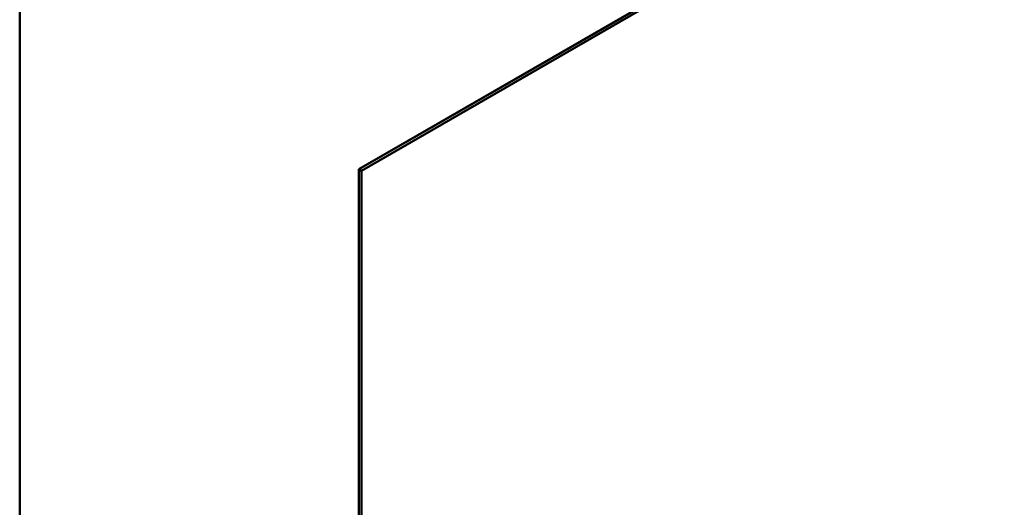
# Model space of a CAD drawing. Header units: inches. Extents: x 0 to 136, y 2 to 86.
# Tile 130 of 160: x 117.63 to 120.21, y 58.05 to 59.32. Entities that reach past the tile are written whole.
import ezdxf

# ---------------------------------------------------------------- set-up
doc = ezdxf.new("R2010")
doc.units = ezdxf.units.IN
doc.header["$LTSCALE"] = 4
doc.header["$MEASUREMENT"] = 0
doc.layers.add('Visible (ANSI)', color=7, linetype='Continuous', lineweight=50)

msp = doc.modelspace()

# ---------------------------------------------------------------- linework, layer by layer
at = {"layer": 'Visible (ANSI)'}
for p, q in [((117.6337, 29.576), (117.6337, 68.9718)), ((122.3388, 61.1371), (118.5205, 58.9325)), ((118.5205, 58.9325), (122.3388, 61.1371)), ((122.3459, 61.133), (118.5275, 58.9285)), ((118.5205, 58.9325), (118.5205, 56.728)), ((118.5205, 58.9325), (118.5275, 58.9285)), ((118.5205, 58.9325), (118.5205, 56.728)), ((118.5275, 58.9285), (118.5275, 56.7239))]:
    msp.add_line(p, q, dxfattribs=at)

doc.saveas('drawing.dxf')
